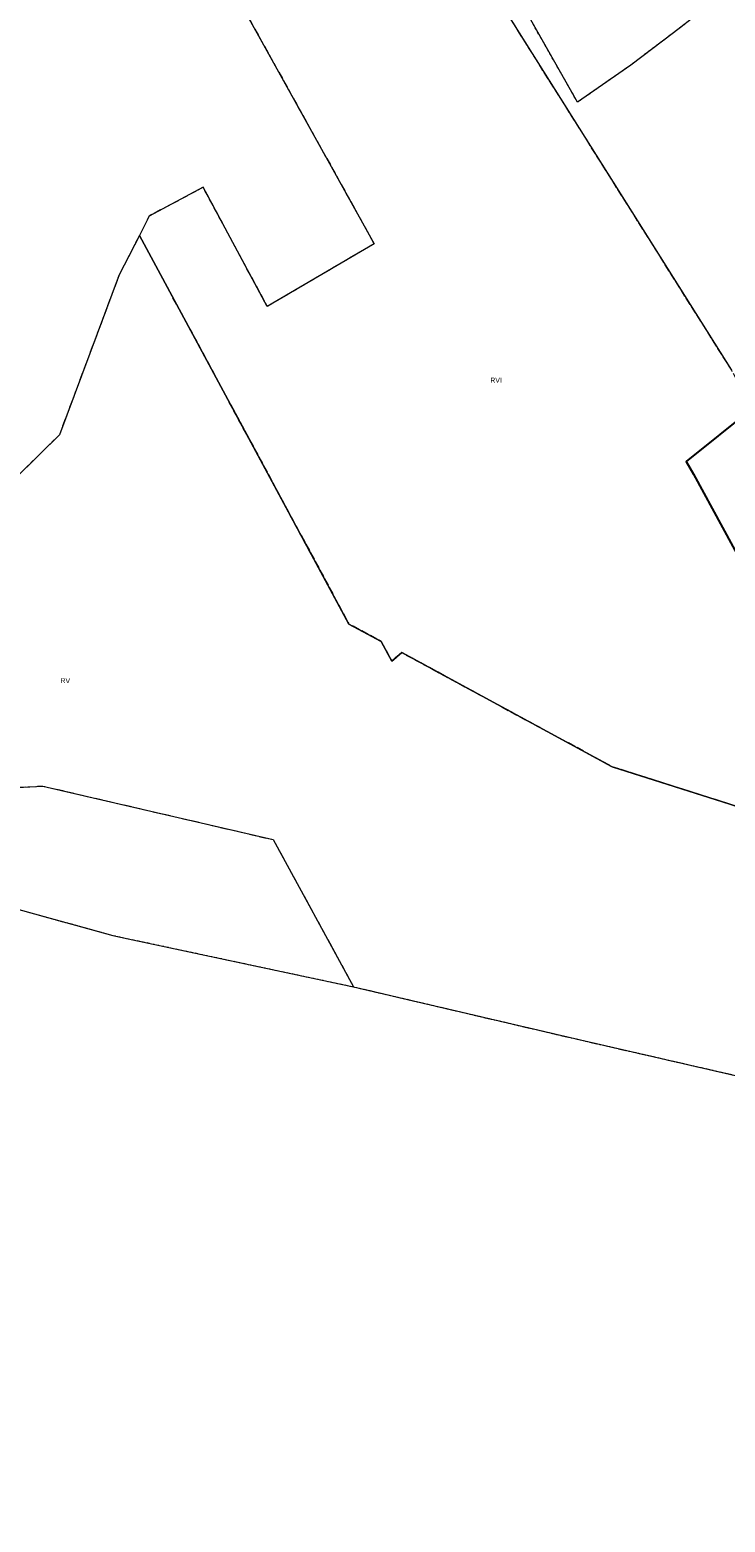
# Model space of a CAD drawing. Header units: millimetres. Extents: x 6505374 to 6517269, y 5595210 to 5612711.
# Tile 108 of 256: x 6513423 to 6513564, y 5608836 to 5609138. Entities that reach past the tile are written whole.
import ezdxf
from ezdxf.enums import TextEntityAlignment as Align

# ---------------------------------------------------------------- set-up
doc = ezdxf.new("R2010")
doc.units = ezdxf.units.MM
doc.linetypes.add('EGBK02', pattern=[4, 1.5, -0.5, 1.5, -0.5])
doc.linetypes.add('EGBU01', pattern=[2, 0.5, -0.5, 0.5, -0.5])
doc.layers.add('Działki', color=18, linetype='Continuous', lineweight=0)
doc.layers.add('Kontury klasyfikacyjne', color=82, linetype='Continuous', lineweight=0, true_color=0x24bc24)
doc.layers.add('Użytki gruntowe', color=96, linetype='Continuous', lineweight=0, true_color=0x008000)
doc.styles.add('DOMYSLNA_CZCIONKA', font='arial.ttf')

msp = doc.modelspace()

# ---------------------------------------------------------------- linework, layer by layer
at = {"layer": 'Działki', "color": 18, "linetype": 'Continuous', "lineweight": 25, "true_color": 0x000000, "flags": 128}
msp.add_lwpolyline([(6513569.18, 5609061.64), (6513555.85, 5609050.97), (6513557.35, 5609048.37), (6513580.81, 5609005.21), (6513602.8, 5608964.96), (6513629.14, 5608917.56), (6513643, 5608892.64), (6513627.08, 5608884.58), (6513647.46, 5608839.5), (6513675.33, 5608862.57), (6513669.71, 5608882.6), (6513668.46, 5608885.62), (6513666.55, 5608889.45), (6513662.16, 5608897.41), (6513652.02, 5608913.71), (6513648.46, 5608916.95), (6513627.81, 5608954.07), (6513620.51, 5608968.66), (6513605.84, 5608995.28), (6513592.49, 5609019.53), (6513569.18, 5609061.64)], close=True, dxfattribs=at)
at = {"layer": 'Kontury klasyfikacyjne', "color": 82, "linetype": 'EGBK02', "lineweight": 18, "true_color": 0x24bc24, "flags": 128}
for points in [[(6513610.28, 5609030.46), (6513591.68, 5609044.53), (6513584.32, 5609050.1), (6513570.34, 5609061.18), (6513568.05, 5609063.62), (6513565.09, 5609069.42), (6513491.28, 5609186.8), (6513467.08, 5609186.93), (6513449.41, 5609216.36), (6513430.92, 5609206.29), (6513492.72, 5609095.06), (6513471.09, 5609082.35), (6513458.13, 5609106.49), (6513447.21, 5609100.66), (6513445.21, 5609096.73), (6513487.63, 5609018.04), (6513494.14, 5609014.51), (6513496.31, 5609010.53), (6513498.32, 5609012.24), (6513540.9, 5608989.14), (6513623.42, 5608962.94), (6513620.51, 5608968.66), (6513605.84, 5608995.28), (6513621.61, 5609003.97), (6513630.9, 5608995.84), (6513634.5, 5608998.64), (6513635.51, 5608999.57), (6513634.05, 5609003.77), (6513629.73, 5609004.55), (6513626.67, 5609007.75), (6513618.89, 5609013.34), (6513610.28, 5609030.46)], [(6513403.96, 5609031.71), (6513364.24, 5609036.17), (6513337.7, 5609092.28), (6513291.08, 5609069.42), (6513304.78, 5609041.92), (6513241.46, 5609018.96), (6513238.02, 5609017.72), (6513246.81, 5608998.97), (6513282.36, 5609013.02), (6513312.35, 5609026.71), (6513318.83, 5609013.69), (6513331.34, 5608986.71), (6513334.72, 5608979.4), (6513388.8, 5608983.33), (6513425.68, 5608985.23), (6513472.3, 5608974.37), (6513488.57, 5608944.56), (6513534.52, 5608933.8), (6513572.3, 5608925.14), (6513570.05, 5608929.86), (6513567.34, 5608935.59), (6513623.42, 5608962.94), (6513540.9, 5608989.14), (6513498.32, 5609012.24), (6513496.31, 5609010.53), (6513494.14, 5609014.51), (6513487.63, 5609018.04), (6513445.21, 5609096.73), (6513441.11, 5609088.73), (6513429, 5609056.32), (6513416.64, 5609044.18), (6513414.32, 5609041.9), (6513403.96, 5609031.71)]]:
    msp.add_lwpolyline(points, close=True, dxfattribs=at)
at = {"layer": 'Kontury klasyfikacyjne', "color": 7, "linetype": 'Continuous', "lineweight": 18, "true_color": 0xffffff, "flags": 128}
for points in [[(6513430.92, 5609206.29), (6513492.72, 5609095.06), (6513471.09, 5609082.35), (6513458.13, 5609106.49), (6513447.21, 5609100.66), (6513445.21, 5609096.73), (6513487.63, 5609018.04), (6513494.14, 5609014.51), (6513496.31, 5609010.53), (6513498.32, 5609012.24), (6513540.9, 5608989.14), (6513623.42, 5608962.94)], [(6513565.09, 5609069.42), (6513491.28, 5609186.8)], [(6513388.8, 5608983.33), (6513425.68, 5608985.23), (6513472.3, 5608974.37), (6513488.57, 5608944.56), (6513534.52, 5608933.8), (6513572.3, 5608925.14), (6513570.05, 5608929.86), (6513567.34, 5608935.59), (6513623.42, 5608962.94), (6513540.9, 5608989.14), (6513498.32, 5609012.24), (6513496.31, 5609010.53), (6513494.14, 5609014.51), (6513487.63, 5609018.04), (6513445.21, 5609096.73), (6513441.11, 5609088.73), (6513429, 5609056.32), (6513416.64, 5609044.18)]]:
    msp.add_lwpolyline(points, dxfattribs=at)
at = {"layer": 'Użytki gruntowe', "color": 96, "linetype": 'EGBU01', "lineweight": 18, "true_color": 0x008000, "flags": 128}
msp.add_lwpolyline([(6513135.32, 5608703.14), (6513162.99, 5608713.6), (6513153.55, 5608740.18), (6513141.95, 5608762.31), (6513130.27, 5608785.5), (6513158.53, 5608798.94), (6513161.65, 5608791.61), (6513164.87, 5608784.05), (6513174.15, 5608762.25), (6513178.77, 5608751.41), (6513184.46, 5608754.02), (6513195.86, 5608759.44), (6513196.85, 5608759.68), (6513197.22, 5608759.89), (6513195.62, 5608763.22), (6513200.75, 5608765.69), (6513202.36, 5608762.36), (6513213.23, 5608767.14), (6513203.12, 5608788.82), (6513189.82, 5608817.35), (6513199.93, 5608820.5), (6513210.14, 5608823.68), (6513237.8, 5608772.64), (6513225.83, 5608767.71), (6513215, 5608763.25), (6513224.53, 5608742.36), (6513227.25, 5608735.81), (6513228.37, 5608731.35), (6513245.16, 5608738.89), (6513271.67, 5608751.57), (6513269.45, 5608757.68), (6513265.48, 5608767.42), (6513245.76, 5608806.62), (6513244.24, 5608809.65), (6513203.77, 5608884.74), (6513200.19, 5608891.38), (6513193.55, 5608905.28), (6513193.06, 5608906.16), (6513197.3, 5608906.89), (6513208.31, 5608885.99), (6513250.04, 5608898.65), (6513260.82, 5608878.3), (6513276.29, 5608845.88), (6513277.56, 5608843.22), (6513319.45, 5608860.95), (6513309.36, 5608880.58), (6513287.13, 5608922.66), (6513283.2, 5608930.09), (6513281.79, 5608932.77), (6513277.7, 5608940.5), (6513246.81, 5608998.97), (6513282.36, 5609013.02), (6513312.35, 5609026.71), (6513318.83, 5609013.69), (6513331.34, 5608986.71), (6513334.72, 5608979.4), (6513388.8, 5608983.33), (6513396.82, 5608966.82), (6513433.46, 5608956.73), (6513439.82, 5608954.98), (6513442.95, 5608954.31), (6513488.57, 5608944.56), (6513534.52, 5608933.8), (6513572.3, 5608925.14), (6513580.42, 5608901.96), (6513610.39, 5608915.18), (6513613.07, 5608910.34), (6513621.13, 5608896.14), (6513652.02, 5608913.71), (6513643.92, 5608927.27), (6513620.51, 5608968.66), (6513605.84, 5608995.28), (6513592.49, 5609019.53), (6513598.04, 5609023.13), (6513596.26, 5609026.13), (6513601.33, 5609029.25), (6513603.18, 5609026.28), (6513609.37, 5609030.14), (6513610.28, 5609030.46), (6513618.89, 5609013.34), (6513626.67, 5609007.75), (6513629.73, 5609004.55), (6513634.05, 5609003.77), (6513638.56, 5609002.01), (6513677.14, 5609028.18), (6513666.73, 5609055.71), (6513672.53, 5609064.26), (6513680.62, 5609065.18), (6513677.8, 5609070.65), (6513667.18, 5609091.31), (6513627.97, 5609067.01), (6513591.68, 5609044.53), (6513584.32, 5609050.1), (6513585.59, 5609050.92), (6513587.74, 5609052.3), (6513581.67, 5609068.65), (6513576.5, 5609077.94), (6513574.59, 5609081.41), (6513594.09, 5609090.88), (6513577.84, 5609122.83), (6513616.08, 5609147.44), (6513626, 5609131.76), (6513635.12, 5609117.01), (6513664.22, 5609135.54), (6513671.73, 5609146.05), (6513649.31, 5609186.29), (6513642.07, 5609199.29), (6513636.35, 5609195.6), (6513564.25, 5609143.71), (6513563.34, 5609145.12), (6513558.4, 5609141.64), (6513553.28, 5609137.75), (6513544.68, 5609131.23), (6513533.91, 5609123.71), (6513524.41, 5609140.38), (6513488.28, 5609200.6), (6513465.63, 5609234.29), (6513461.95, 5609239.77), (6513449.14, 5609258.25), (6513447.75, 5609260.23), (6513436.17, 5609276.92), (6513434.86, 5609278.8), (6513434.3, 5609279.61), (6513419.41, 5609269.93), (6513417.74, 5609268.84), (6513391.22, 5609301.02), (6513342.78, 5609354), (6513339.82, 5609341.84), (6513335.9, 5609327.95), (6513334.51, 5609320.22), (6513335.76, 5609314.38), (6513344.41, 5609304.99), (6513347.54, 5609301.54), (6513345.11, 5609283.55), (6513341.94, 5609274.01), (6513333.1, 5609260.86), (6513416.64, 5609044.18), (6513414.32, 5609041.9), (6513403.96, 5609031.71), (6513364.24, 5609036.17), (6513337.7, 5609092.28), (6513333.61, 5609100.93), (6513286.3, 5609079.03), (6513291.08, 5609069.42), (6513304.78, 5609041.92), (6513241.46, 5609018.96), (6513238.02, 5609017.72), (6513227.5, 5609040.14), (6513231.02, 5609041.92), (6513250.57, 5609050.87), (6513224.36, 5609104.61), (6513216.12, 5609122.5), (6513223.95, 5609125.92), (6513226.25, 5609127.01), (6513252.38, 5609138.61), (6513221.31, 5609204.3), (6513162.92, 5609178.88), (6513159.15, 5609177.24), (6513144.51, 5609208.42), (6513142.21, 5609207.51), (6513124.15, 5609245.51), (6513045.38, 5609411.28), (6512993.84, 5609409.51), (6512981.32, 5609433.19), (6512971.21, 5609452.33), (6512945.16, 5609449.6), (6512940.93, 5609450.23), (6512915.04, 5609454.14), (6512953.48, 5609374.27), (6512991.18, 5609295.94), (6513042.73, 5609188.83), (6513044.4, 5609185.37), (6513091.41, 5609096.12), (6513052.67, 5609076.47), (6513043.38, 5609094.6), (6513026.03, 5609085.91), (6512995.78, 5609144.14), (6512978.08, 5609132.66), (6512999.72, 5609090.68), (6512973.26, 5609078.94), (6512965.05, 5609098.04), (6512942.38, 5609087.63), (6512965.59, 5609041.47), (6512985.51, 5609005.31), (6513043.35, 5608900.35), (6513065.62, 5608856.07), (6513086.81, 5608813.33), (6513090.58, 5608806.3), (6513113.48, 5608817.35), (6513117.44, 5608810.99), (6513127.48, 5608791.05), (6513119.64, 5608787.37), (6513107.17, 5608781.41), (6513100.3, 5608778.23), (6513102.51, 5608771.86), (6513113.5, 5608748.16), (6513124.54, 5608726.49), (6513135.32, 5608703.14)], close=True, dxfattribs=at)
at = {"layer": 'Użytki gruntowe', "color": 7, "linetype": 'Continuous', "lineweight": 18, "true_color": 0xffffff, "flags": 128}
for points in [[(6513558.4, 5609141.64), (6513553.28, 5609137.75), (6513544.68, 5609131.23), (6513533.91, 5609123.71), (6513524.41, 5609140.38)], [(6513396.82, 5608966.82), (6513433.46, 5608956.73), (6513439.82, 5608954.98), (6513442.95, 5608954.31), (6513488.57, 5608944.56), (6513534.52, 5608933.8), (6513572.3, 5608925.14)]]:
    msp.add_lwpolyline(points, dxfattribs=at)

# ---------------------------------------------------------------- texts
at = {"layer": 'Kontury klasyfikacyjne', "color": 82, "true_color": 0x24bc24, "style": 'DOMYSLNA_CZCIONKA'}
for s, p in [('RVI', (6513517.4, 5609067.42)), ('RV', (6513430.21, 5609006.56))]:
    msp.add_text(s, height=1, dxfattribs=at).set_placement(p, align=Align.MIDDLE_CENTER)

doc.saveas('drawing.dxf')
